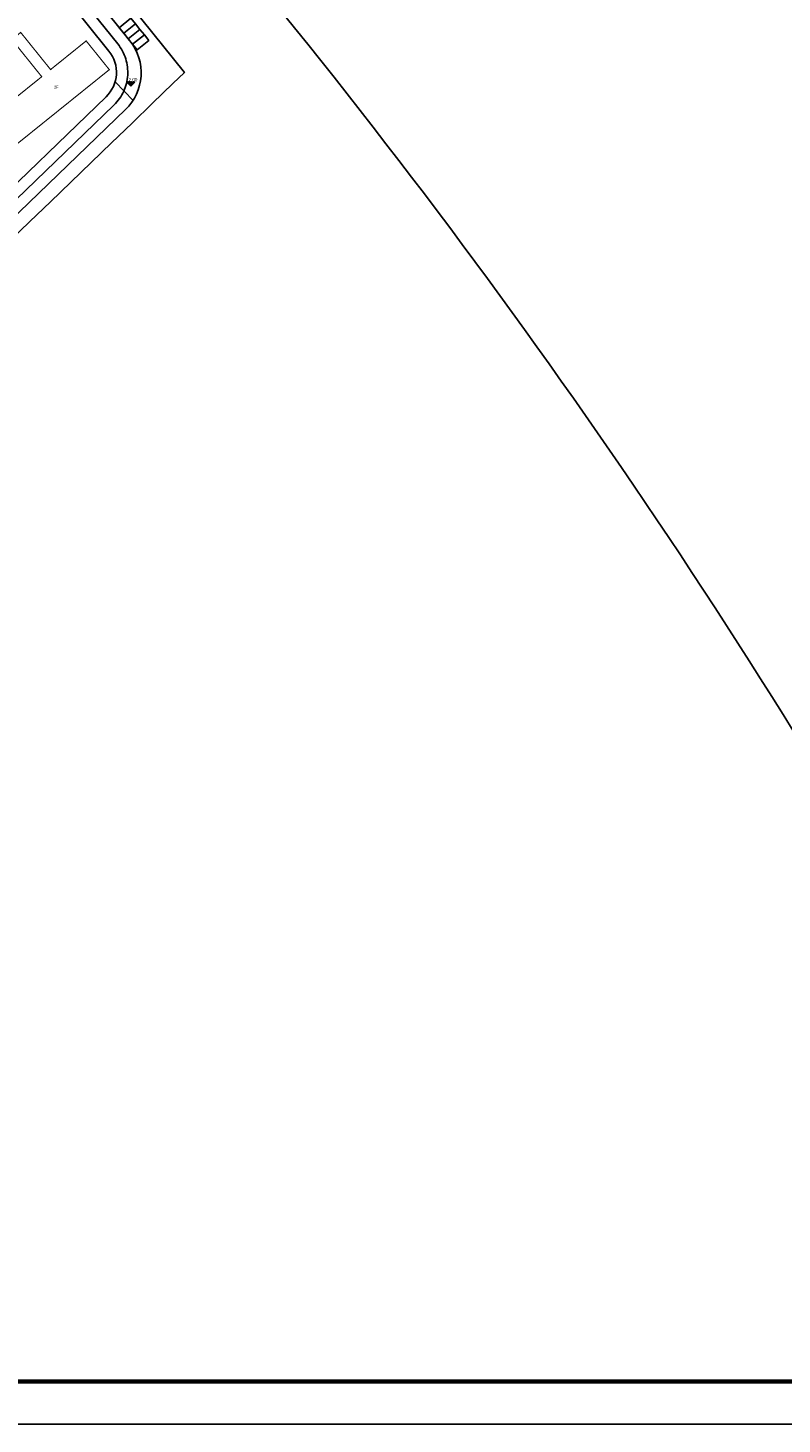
# Model space of a CAD drawing. Extents: x 38389316 to 38392219, y 2477539 to 2480586.
# Tile 3 of 43: x 38390238 to 38390503, y 2477539 to 2478031. Entities that reach past the tile are written whole.
import ezdxf

# ---------------------------------------------------------------- set-up
doc = ezdxf.new("R2010")
doc.units = 0
doc.header["$LTSCALE"] = 1000
doc.header["$MEASUREMENT"] = 0
doc.linetypes.add('CENTER2', pattern=[1.125, 0.75, -0.125, 0.125, -0.125])
doc.linetypes.add('DASH', pattern=[0.35, 0.25, -0.1])
doc.layers.get('0').update_dxf_attribs({"linetype": 'CONTINUOUS'})
for name, color, linetype in [('DIM_ELEV', 8, 'CONTINUOUS'), ('PUB_TITLE', 4, 'CONTINUOUS'), ('u-road', 4, 'CONTINUOUS'), ('U_室外车位', 3, 'CONTINUOUS'), ('YD_地块界线', 7, 'CONTINUOUS'), ('文字', 7, 'CONTINUOUS'), ('路中线', 7, 'CENTER2'), ('远期建筑', 141, 'CONTINUOUS')]:
    doc.layers.add(name, color=color, linetype=linetype)
doc.styles.add('-宋体', font='txt', dxfattribs={"width": 0.8})
doc.styles.add('中等线体', font='txt', dxfattribs={"width": 0.8})

# ---------------------------------------------------------------- blocks, each defined once
blk = doc.blocks.new('hyvahavb')
at = {"layer": 'DIM_ELEV'}
blk.add_hatch(color=8, dxfattribs=at).paths.add_polyline_path([(-173.2, -4360.8), (-182.2, -4351.8), (-164.2, -4351.8)])
at = {"layer": 'DIM_ELEV', "color": 8}
for p, q in [((-173.2, -4360.8), (-182.2, -4351.8)), ((-182.2, -4351.8), (-164.2, -4351.8)), ((-173.2, -4360.8), (-164.2, -4351.8))]:
    blk.add_line(p, q, dxfattribs=at)
blk = doc.blocks.new('202210211F')
at = {"layer": 'u-road', "color": 8, "flags": 128}
for points in [[(38392468.13, 2481959.71), (38392612.94, 2481779.84, -0.388285), (38392611.41, 2481755.59), (38392420.89, 2481571.89)], [(38392535.62, 2481824.69), (38392497.06, 2481793.65, 0.414212), (38392495.24, 2481776.77), (38392542.35, 2481718.26, 0.440628), (38392560.02, 2481717.15), (38392604.55, 2481760.08, 0.388284), (38392605.56, 2481776.24), (38392561.92, 2481830.46)]]:
    blk.add_lwpolyline(points, format="xyb", dxfattribs=at)
blk.add_lwpolyline([(38392607.75, 2481765.4), (38392614.08, 2481758.84)], dxfattribs=at)
at = {"layer": 'U_室外车位', "color": 8}
for points in [[(38392609.23, 2481784.45), (38392610.79, 2481782.5), (38392614.92, 2481785.83), (38392613.35, 2481787.78)], [(38392610.79, 2481782.5), (38392612.36, 2481780.56), (38392616.49, 2481783.88), (38392614.92, 2481785.83)], [(38392612.36, 2481780.56), (38392613.93, 2481778.61), (38392618.06, 2481781.93), (38392616.49, 2481783.88)], [(38392613.93, 2481778.61), (38392615.5, 2481776.66), (38392619.63, 2481779.99), (38392618.06, 2481781.93)]]:
    blk.add_lwpolyline(points, close=True, dxfattribs=at)
at = {"layer": 'YD_地块界线', "color": 8, "flags": 128}
blk.add_lwpolyline([(38392570.53, 2481709.23), (38392577.73, 2481716.17), (38392584.93, 2481723.11), (38392592.13, 2481730.05), (38392599.33, 2481737), (38392606.53, 2481743.94), (38392613.73, 2481750.88), (38392620.93, 2481757.82), (38392628.13, 2481764.76), (38392632.19, 2481768.68), (38392209.29, 2482293.97, 0.356791)], format="xyb", dxfattribs=at)
at = {"layer": '路中线', "color": 8, "ltscale": 20, "flags": 128}
blk.add_lwpolyline([(38392932.22, 2481388.11, 0.047578), (38392670.98, 2481784.46), (38391967.67, 2482658.06)], format="xyb", dxfattribs=at)
at = {"layer": '路中线', "color": 8, "linetype": 'DASH', "ltscale": 4, "flags": 128}
blk.add_lwpolyline([(38392465.01, 2481957.2), (38392608.68, 2481778.75, -0.388284), (38392607.32, 2481757.2), (38392421.26, 2481577.81)], format="xyb", dxfattribs=at)
at = {"layer": '远期建筑', "color": 8, "ltscale": 5, "const_width": 0.4, "flags": 128}
blk.add_lwpolyline([(38392574.48, 2481782.8), (38392585.02, 2481769.71), (38392597.56, 2481779.81), (38392605.71, 2481769.68), (38392566.45, 2481738.08), (38392558.3, 2481748.2), (38392581.9, 2481767.2), (38392571.37, 2481780.29)], close=True, dxfattribs=at)
at = {"layer": 'DIM_ELEV', "color": 8, "xscale": 0.16, "yscale": 0.16, "zscale": 0.16}
blk.add_blockref('hyvahavb', (38392640.99, 2482461.55), dxfattribs=at)
at = {"layer": 'DIM_ELEV', "color": 8, "style": '-宋体', "width": 0.8}
blk.add_text('12.00', height=1.2, dxfattribs=at).set_placement((38392611.58, 2481765.55))
at = {"layer": '文字', "color": 8, "style": '中等线体', "width": 0.8}
blk.add_text('2F', height=1, rotation=360, dxfattribs=at).set_placement((38392586.24, 2481763))

msp = doc.modelspace()

# ---------------------------------------------------------------- linework, layer by layer
at = {"layer": 'PUB_TITLE'}
msp.add_lwpolyline([(38389315.97, 2477539.05), (38391099.47, 2477539.05), (38391099.47, 2478800.55), (38389315.97, 2478800.55)], close=True, dxfattribs=at)
at = {"layer": 'PUB_TITLE', "const_width": 1.5}
msp.add_lwpolyline([(38389353.47, 2477554.05), (38391084.47, 2477554.05), (38391084.47, 2478785.55), (38389353.47, 2478785.55)], close=True, dxfattribs=at)

# ---------------------------------------------------------------- block references
msp.add_blockref('202210211F', (-2339.44, -3753.46))

doc.saveas('drawing.dxf')
